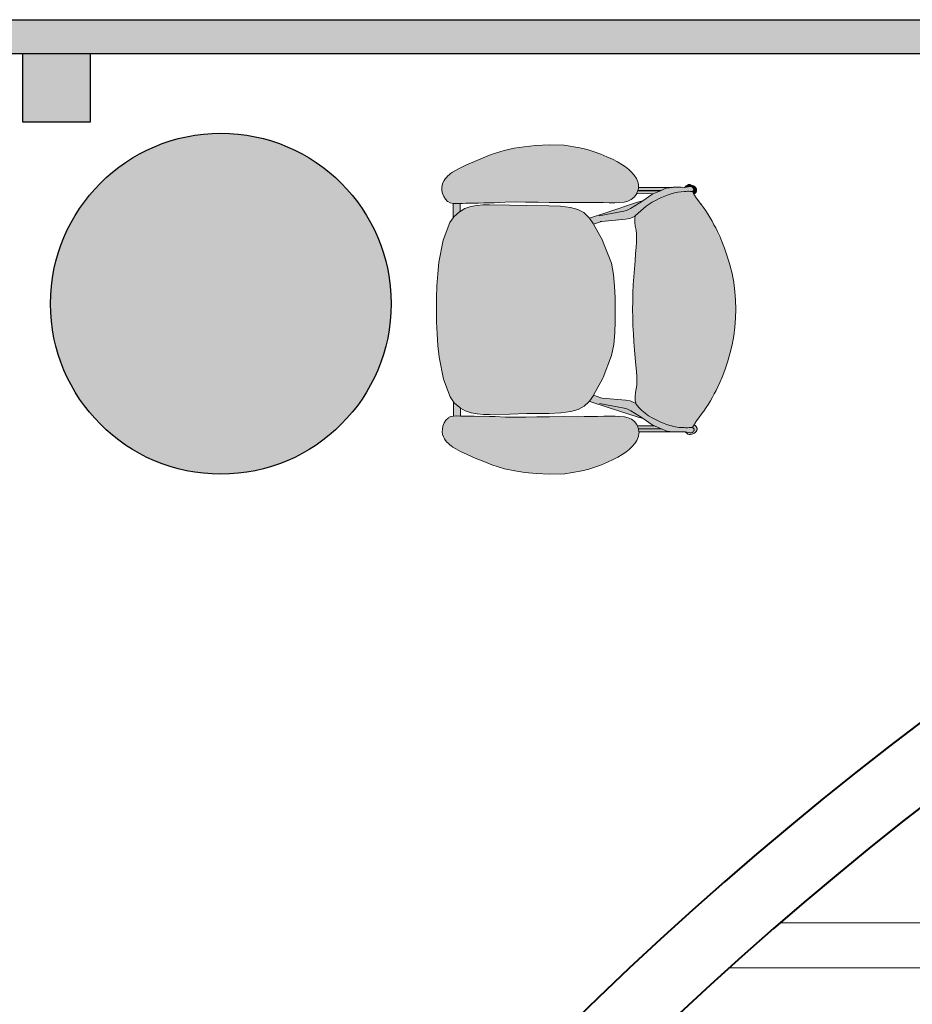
# Model space of a CAD drawing. Header units: millimetres. Extents: x 31882 to 271790, y -35693 to 24917.
# Tile 164 of 256: x 72082 to 74079, y 18881 to 21083. Entities that reach past the tile are written whole.
import ezdxf

# ---------------------------------------------------------------- set-up
doc = ezdxf.new("R2010")
doc.units = ezdxf.units.MM
doc.header["$MEASUREMENT"] = 0
doc.layers.add('0-MSC-MCP', color=3, linetype='Continuous')
doc.layers.add('06_Furniture', color=14, linetype='Continuous')
for name, color, linetype, lineweight in [('00 Structural', 2, 'Continuous', 25), ('08_Hatch', 140, 'Continuous', 9), ('CKD Dimensions', 3, 'Continuous', 0), ('Furniture', 14, 'Continuous', 9), ('WALL', 7, 'Continuous', 40)]:
    doc.layers.add(name, color=color, linetype=linetype, lineweight=lineweight)
doc.layers.add('03 Partition', color=7, linetype='Continuous', lineweight=25, true_color=0x2776bb)

# ---------------------------------------------------------------- blocks, each defined once
blk = doc.blocks.new('Chieftain Chair pl')
at = {"layer": 'Furniture'}
h = blk.add_hatch(color=255, dxfattribs=at)
h.dxf.hatch_style = 1
edge = h.paths.add_edge_path()
edge.add_spline(control_points=[(51.46, 17.24), (52.23, 18.01), (53.5, 19.75), (54.17, 21.95), (54.23, 23.28), (54.21, 23.58), (54.21, 23.76)], knot_values=[0, 0, 0, 0, 3.256951, 6.354725, 6.706975, 7.254861, 7.254861, 7.254861, 7.254861], degree=3, periodic=0)
edge.add_line((54.21, 23.76), (54.05, 23.85))
edge.add_line((54.05, 23.85), (53.88, 23.94))
edge.add_line((53.88, 23.94), (53.78, 24))
edge.add_line((53.78, 24), (53.46, 24.2))
edge.add_line((53.46, 24.2), (53.13, 24.44))
edge.add_line((53.13, 24.44), (52.76, 24.72))
edge.add_line((52.76, 24.72), (52.66, 24.8))
edge.add_line((52.66, 24.8), (52.38, 25.01))
edge.add_line((52.38, 25.01), (51.98, 25.3))
edge.add_line((51.98, 25.3), (51.58, 25.56))
edge.add_line((51.58, 25.56), (51.18, 25.79))
edge.add_line((51.18, 25.79), (50.79, 26.01))
edge.add_line((50.79, 26.01), (50.4, 26.21))
edge.add_line((50.4, 26.21), (50.02, 26.42))
edge.add_line((50.02, 26.42), (49.6, 26.64))
edge.add_line((49.6, 26.64), (49.1, 26.87))
edge.add_line((49.1, 26.87), (48.48, 27.13))
edge.add_line((48.48, 27.13), (47.7, 27.43))
edge.add_line((47.7, 27.43), (46.8, 27.73))
edge.add_line((46.8, 27.73), (45.82, 28.02))
edge.add_line((45.82, 28.02), (44.8, 28.28))
edge.add_line((44.8, 28.28), (43.78, 28.47))
edge.add_line((43.78, 28.47), (42.76, 28.6))
edge.add_line((42.76, 28.6), (41.74, 28.68))
edge.add_line((41.74, 28.68), (40.72, 28.71))
edge.add_line((40.72, 28.71), (39.7, 28.68))
edge.add_line((39.7, 28.68), (38.68, 28.6))
edge.add_line((38.68, 28.6), (37.67, 28.47))
edge.add_line((37.67, 28.47), (36.65, 28.28))
edge.add_line((36.65, 28.28), (35.63, 28.02))
edge.add_line((35.63, 28.02), (34.65, 27.73))
edge.add_line((34.65, 27.73), (33.75, 27.43))
edge.add_line((33.75, 27.43), (32.96, 27.13))
edge.add_line((32.96, 27.13), (32.34, 26.87))
edge.add_line((32.34, 26.87), (31.84, 26.64))
edge.add_line((31.84, 26.64), (31.42, 26.42))
edge.add_line((31.42, 26.42), (31.04, 26.21))
edge.add_line((31.04, 26.21), (30.65, 26.01))
edge.add_line((30.65, 26.01), (30.26, 25.79))
edge.add_line((30.26, 25.79), (29.87, 25.56))
edge.add_line((29.87, 25.56), (29.47, 25.3))
edge.add_line((29.47, 25.3), (29.07, 25.01))
edge.add_line((29.07, 25.01), (28.79, 24.8))
edge.add_line((28.79, 24.8), (28.68, 24.72))
edge.add_line((28.68, 24.72), (28.32, 24.44))
edge.add_line((28.32, 24.44), (27.98, 24.2))
edge.add_line((27.98, 24.2), (27.67, 24))
edge.add_line((27.67, 24), (27.51, 23.92))
edge.add_line((27.51, 23.92), (27.39, 23.85))
edge.add_line((27.39, 23.85), (27.2, 23.74))
edge.add_spline(control_points=[(27.2, 23.74), (27.19, 23.48), (27.17, 22.96), (27.19, 22.45), (27.22, 22.21)], knot_values=[0, 0, 0, 0, 0.799978, 1.535578, 1.535578, 1.535578, 1.535578], degree=3, periodic=0)
edge.add_spline(control_points=[(27.22, 22.21), (27.22, 22.21), (27.29, 21.62), (27.82, 19.8), (28.84, 18.04), (29.87, 17.28)], knot_values=[1.535578, 1.535578, 1.535578, 1.535578, 2.429825, 3.324073, 7.205889, 7.205889, 7.205889, 7.205889], degree=3, periodic=0)
edge.add_line((29.87, 17.28), (29.97, 17.25))
edge.add_line((29.97, 17.25), (29.97, 17.24))
edge.add_line((29.97, 17.24), (30.29, 17.15))
edge.add_line((30.29, 17.15), (30.74, 17.15))
edge.add_line((30.74, 17.15), (31.2, 17.21))
edge.add_line((31.2, 17.21), (31.64, 17.3))
edge.add_line((31.64, 17.3), (32.07, 17.35))
edge.add_line((32.07, 17.35), (32.53, 17.36))
edge.add_line((32.53, 17.36), (33.03, 17.35))
edge.add_line((33.03, 17.35), (33.62, 17.31))
edge.add_line((33.62, 17.31), (34.34, 17.25))
edge.add_line((34.34, 17.25), (34.36, 17.25))
edge.add_line((34.36, 17.25), (35.18, 17.18))
edge.add_line((35.18, 17.18), (36.06, 17.1))
edge.add_line((36.06, 17.1), (36.98, 17.03))
edge.add_line((36.98, 17.03), (37.91, 16.97))
edge.add_line((37.91, 16.97), (38.85, 16.93))
edge.add_line((38.85, 16.93), (39.8, 16.9))
edge.add_line((39.8, 16.9), (40.72, 16.89))
edge.add_line((40.72, 16.89), (41.65, 16.9))
edge.add_line((41.65, 16.9), (42.6, 16.93))
edge.add_line((42.6, 16.93), (43.53, 16.97))
edge.add_line((43.53, 16.97), (44.46, 17.03))
edge.add_line((44.46, 17.03), (45.38, 17.1))
edge.add_line((45.38, 17.1), (46.27, 17.18))
edge.add_line((46.27, 17.18), (47.09, 17.25))
edge.add_line((47.09, 17.25), (47.1, 17.25))
edge.add_line((47.1, 17.25), (47.82, 17.31))
edge.add_line((47.82, 17.31), (48.41, 17.35))
edge.add_line((48.41, 17.35), (48.92, 17.36))
edge.add_line((48.92, 17.36), (49.37, 17.35))
edge.add_line((49.37, 17.35), (49.8, 17.3))
edge.add_line((49.8, 17.3), (50.25, 17.21))
edge.add_line((50.25, 17.21), (50.7, 17.15))
edge.add_line((50.7, 17.15), (51.15, 17.15))
edge.add_line((51.15, 17.15), (51.39, 17.22))
edge.add_line((51.39, 17.22), (51.46, 17.24))
h.paths.add_polyline_path([(52.6, 7.33), (52.54, 8.64), (52.4, 9.79), (52.16, 10.65), (51.8, 11.32), (51.28, 11.87), (51.15, 11.96), (50.57, 12.38), (50.47, 12.44), (48.58, 13.48), (48.5, 13.51), (46, 14.47), (44.72, 14.72), (43.4, 14.84), (42.07, 14.89), (40.72, 14.89), (39.37, 14.89), (38.04, 14.84), (36.72, 14.72), (35.45, 14.47), (32.94, 13.51), (32.86, 13.48), (30.87, 12.38), (30.23, 11.92), (30.17, 11.87), (29.65, 11.32), (29.28, 10.65), (29.04, 9.79), (28.91, 8.64), (28.84, 7.33), (28.82, 4.75), (28.78, 2.81), (28.73, 0.54), (28.74, -0.21), (28.79, -0.92), (28.93, -1.61), (28.93, -1.62), (29.16, -2.29), (29.47, -2.83), (29.52, -2.92), (30.04, -3.5), (30.2, -3.62), (30.75, -4.01), (32.77, -4.78), (35.29, -5.26), (36.62, -5.41), (37.97, -5.5), (39.34, -5.56), (40.72, -5.57), (42.1, -5.56), (43.47, -5.5), (44.82, -5.41), (46.15, -5.26), (48.67, -4.78), (50.69, -4.01), (51.24, -3.62), (51.4, -3.5), (51.92, -2.92), (51.97, -2.83), (52.28, -2.29), (52.51, -1.62), (52.52, -1.61), (52.65, -0.92), (52.71, -0.21), (52.71, 0.54), (52.66, 2.81), (52.63, 4.75)])
h.paths.add_polyline_path([(28.5, 13.56), (28.51, 14.24), (28.51, 14.86), (28.49, 15.42), (28.44, 15.93), (28.33, 16.37), (28.16, 16.76), (27.89, 17.08), (27.55, 17.34), (27.41, 17.4), (27.16, 17.51), (27.08, 17.54), (27.04, 17.54), (26.71, 17.59), (26.64, 17.6), (26.54, 17.59), (26.53, 17.58), (26.21, 17.54), (26.12, 17.52), (25.73, 17.35), (25.37, 17.11), (25.04, 16.81), (24.71, 16.48), (24.41, 16.1), (24.13, 15.67), (23.84, 15.18), (23.54, 14.62), (23.24, 13.99), (22.95, 13.3), (22.67, 12.54), (22.42, 11.72), (22.21, 10.87), (21.93, 9.1), (21.88, 7.37), (21.96, 5.82), (22.09, 4.53), (22.26, 3.38), (22.51, 2.21), (22.98, 0.74), (23.34, -0.18), (23.75, -1.16), (24.16, -2.08), (24.52, -2.85), (24.79, -3.37), (24.99, -3.7), (25.14, -3.91), (25.28, -4.07), (25.42, -4.22), (25.59, -4.39), (25.76, -4.54), (25.96, -4.67), (26.19, -4.79), (26.45, -4.88), (26.74, -4.92), (27.06, -4.91), (27.42, -4.84), (27.77, -4.7), (28.09, -4.51), (28.33, -4.26), (28.34, -4.25), (28.49, -3.96), (28.56, -3.64), (28.56, -3.62), (28.57, -3.29), (28.56, -2.83), (28.55, -2.57), (28.54, -2.17), (28.54, -2.17), (28.53, -1.74), (28.53, -1.27), (28.52, -0.72), (28.52, -0.12), (28.5, 0.49), (28.49, 1.12), (28.43, 2.31), (28.4, 3.47), (28.41, 4.64), (28.44, 5.92), (28.44, 6.12), (28.46, 7.37), (28.47, 8.94), (28.46, 10.53), (28.47, 11.32), (28.47, 12.09), (28.49, 12.84)])
edge = h.paths.add_edge_path()
edge.add_spline(control_points=[(29.87, 17.28), (28.84, 18.04), (27.82, 19.8), (27.29, 21.62), (27.22, 22.21), (27.22, 22.21)], knot_values=[1.535578, 1.535578, 1.535578, 1.535578, 5.417395, 6.311642, 7.205889, 7.205889, 7.205889, 7.205889], degree=3, periodic=0)
edge.add_spline(control_points=[(27.22, 22.21), (27.19, 22.45), (27.17, 22.96), (27.19, 23.48), (27.2, 23.74)], knot_values=[0, 0, 0, 0, 0.7356, 1.535578, 1.535578, 1.535578, 1.535578], degree=3, periodic=0)
edge.add_line((27.2, 23.74), (27.2, 23.74))
edge.add_line((27.2, 23.74), (27.16, 23.8))
edge.add_line((27.16, 23.8), (27.14, 23.81))
edge.add_line((27.14, 23.81), (27.01, 23.9))
edge.add_line((27.01, 23.9), (26.99, 23.91))
edge.add_line((26.99, 23.91), (26.97, 23.92))
edge.add_line((26.97, 23.92), (26.94, 23.92))
edge.add_line((26.94, 23.92), (26.91, 23.92))
edge.add_line((26.91, 23.92), (26.89, 23.91))
edge.add_line((26.89, 23.91), (26.86, 23.9))
edge.add_line((26.86, 23.9), (26.84, 23.88))
edge.add_line((26.84, 23.88), (26.72, 23.8))
edge.add_line((26.72, 23.8), (26.64, 23.7))
edge.add_line((26.64, 23.7), (26.6, 23.57))
edge.add_line((26.6, 23.57), (26.6, 23.44))
edge.add_line((26.6, 23.44), (26.71, 22.87))
edge.add_line((26.71, 22.87), (26.7, 22.46))
edge.add_line((26.7, 22.46), (26.7, 22.32))
edge.add_line((26.7, 22.32), (26.69, 21.73))
edge.add_line((26.69, 21.73), (26.69, 21.57))
edge.add_line((26.69, 21.57), (26.71, 21.47))
edge.add_line((26.71, 21.47), (26.79, 20.81))
edge.add_line((26.79, 20.81), (26.83, 20.66))
edge.add_line((26.83, 20.66), (27.04, 20.19))
edge.add_line((27.04, 20.19), (27.07, 20.12))
edge.add_line((27.07, 20.12), (27.41, 19.36))
edge.add_line((27.41, 19.36), (27.52, 19.12))
edge.add_line((27.52, 19.12), (28.24, 18.07))
edge.add_line((28.24, 18.07), (28.4, 17.49))
edge.add_line((28.4, 17.49), (29.51, 14.06))
edge.add_line((29.51, 14.06), (30.17, 12.1))
edge.add_line((30.17, 12.1), (30.23, 11.92))
edge.add_line((30.23, 11.92), (30.87, 12.38))
edge.add_line((30.87, 12.38), (30.91, 12.4))
edge.add_line((30.91, 12.4), (30.63, 13.23))
edge.add_line((30.63, 13.23), (30.58, 13.38))
edge.add_line((30.58, 13.38), (30.58, 13.38))
edge.add_line((30.58, 13.38), (30.35, 16.11))
edge.add_line((30.35, 16.11), (30.25, 16.59))
edge.add_line((30.25, 16.59), (30.19, 16.78))
edge.add_line((30.19, 16.78), (29.97, 17.24))
edge.add_line((29.97, 17.24), (29.97, 17.25))
edge.add_line((29.97, 17.25), (29.87, 17.28))
h.paths.add_polyline_path([(27.41, 19.36), (27.07, 20.12), (27.07, 17.54), (27.16, 17.51), (27.41, 17.4)], flags=17)
h.paths.add_polyline_path([(27.04, 20.19), (26.83, 20.66), (26.79, 20.81), (26.71, 21.47), (26.71, 17.59), (27.04, 17.54)], flags=17)
h.paths.add_polyline_path([(27.4, 24.07), (27.36, 24.1), (27.33, 24.13), (27.3, 24.15), (27.27, 24.17), (27.24, 24.19), (27.21, 24.21), (27.18, 24.22), (27.15, 24.23), (27.13, 24.23), (27.1, 24.24), (27.08, 24.24), (27.05, 24.25), (27.03, 24.25), (27, 24.25), (26.98, 24.24), (26.95, 24.24), (26.93, 24.23), (26.9, 24.23), (26.88, 24.22), (26.85, 24.21), (26.82, 24.19), (26.79, 24.17), (26.76, 24.15), (26.73, 24.13), (26.69, 24.1), (26.66, 24.06), (26.62, 24.01), (26.57, 23.95), (26.53, 23.88), (26.44, 23.64), (26.39, 23.49), (26.39, 23.33), (26.44, 23.18), (26.54, 23.06), (26.66, 22.92), (26.7, 22.89), (26.6, 23.44), (26.6, 23.57), (26.64, 23.7), (26.72, 23.8), (26.84, 23.88), (26.88, 23.91), (26.91, 23.92), (26.94, 23.92), (26.97, 23.92), (26.99, 23.91), (27.01, 23.9), (27.14, 23.81), (27.16, 23.8), (27.2, 23.74), (27.39, 23.85), (27.51, 23.92), (27.47, 23.98), (27.43, 24.02)])
h.paths.add_polyline_path([(59.51, 9.1), (59.23, 10.87), (59.02, 11.72), (58.77, 12.54), (58.5, 13.3), (58.2, 13.99), (57.9, 14.62), (57.6, 15.18), (57.32, 15.67), (57.03, 16.1), (56.73, 16.48), (56.41, 16.81), (56.08, 17.11), (55.71, 17.35), (55.32, 17.52), (55.23, 17.54), (54.91, 17.58), (54.8, 17.6), (54.67, 17.58), (54.37, 17.54), (54.28, 17.51), (53.89, 17.34), (53.55, 17.08), (53.28, 16.76), (53.11, 16.37), (53.01, 15.93), (52.95, 15.42), (52.93, 14.86), (52.93, 14.24), (52.94, 13.56), (52.95, 12.84), (52.97, 12.09), (52.98, 11.32), (52.98, 10.53), (52.98, 8.94), (52.98, 7.37), (53, 6.12), (53, 5.92), (53.03, 4.64), (53.04, 3.47), (53.01, 2.31), (52.96, 1.12), (52.94, 0.49), (52.93, -0.12), (52.92, -0.72), (52.91, -1.27), (52.91, -1.74), (52.9, -2.17), (52.9, -2.17), (52.89, -2.57), (52.88, -2.83), (52.87, -3.29), (52.88, -3.64), (52.95, -3.96), (53.1, -4.25), (53.11, -4.26), (53.36, -4.51), (53.67, -4.7), (54.03, -4.84), (54.38, -4.91), (54.7, -4.92), (54.99, -4.88), (55.25, -4.79), (55.49, -4.67), (55.68, -4.54), (55.86, -4.39), (56.02, -4.22), (56.16, -4.07), (56.3, -3.91), (56.46, -3.7), (56.65, -3.37), (56.92, -2.85), (57.28, -2.08), (57.69, -1.16), (58.1, -0.18), (58.46, 0.74), (58.93, 2.21), (59.18, 3.38), (59.35, 4.53), (59.48, 5.82), (59.56, 7.37)])
h.paths.add_polyline_path([(52.87, -3.29), (52.88, -2.83), (51.97, -2.83), (51.92, -2.92), (51.4, -3.5), (51.24, -3.62), (52.88, -3.62)])
h.paths.add_polyline_path([(29.52, -2.92), (29.47, -2.83), (28.56, -2.83), (28.57, -3.29), (28.56, -3.62), (30.2, -3.62), (30.04, -3.5)])
edge = h.paths.add_edge_path()
edge.add_line((53.85, 19.12), (53.96, 19.36))
edge.add_line((53.96, 19.36), (54.3, 20.12))
edge.add_line((54.3, 20.12), (54.33, 20.19))
edge.add_line((54.33, 20.19), (54.54, 20.66))
edge.add_line((54.54, 20.66), (54.58, 20.81))
edge.add_line((54.58, 20.81), (54.67, 21.47))
edge.add_line((54.67, 21.47), (54.68, 21.57))
edge.add_line((54.68, 21.57), (54.68, 21.73))
edge.add_line((54.68, 21.73), (54.68, 22.32))
edge.add_line((54.68, 22.32), (54.68, 22.46))
edge.add_line((54.68, 22.46), (54.67, 22.88))
edge.add_line((54.67, 22.88), (54.67, 22.89))
edge.add_line((54.67, 22.89), (54.73, 23.31))
edge.add_line((54.73, 23.31), (54.77, 23.44))
edge.add_line((54.77, 23.44), (54.77, 23.57))
edge.add_line((54.77, 23.57), (54.73, 23.7))
edge.add_line((54.73, 23.7), (54.65, 23.8))
edge.add_line((54.65, 23.8), (54.56, 23.87))
edge.add_line((54.56, 23.87), (54.54, 23.88))
edge.add_line((54.54, 23.88), (54.53, 23.89))
edge.add_line((54.53, 23.89), (54.52, 23.89))
edge.add_line((54.52, 23.89), (54.51, 23.9))
edge.add_line((54.51, 23.9), (54.5, 23.9))
edge.add_line((54.5, 23.9), (54.5, 23.91))
edge.add_line((54.5, 23.91), (54.49, 23.91))
edge.add_line((54.49, 23.91), (54.49, 23.91))
edge.add_line((54.49, 23.91), (54.48, 23.91))
edge.add_line((54.48, 23.91), (54.48, 23.91))
edge.add_line((54.48, 23.91), (54.48, 23.92))
edge.add_line((54.48, 23.92), (54.47, 23.92))
edge.add_line((54.47, 23.92), (54.47, 23.92))
edge.add_line((54.47, 23.92), (54.47, 23.92))
edge.add_line((54.47, 23.92), (54.46, 23.92))
edge.add_line((54.46, 23.92), (54.46, 23.92))
edge.add_line((54.46, 23.92), (54.46, 23.92))
edge.add_line((54.46, 23.92), (54.45, 23.92))
edge.add_line((54.45, 23.92), (54.45, 23.92))
edge.add_line((54.45, 23.92), (54.45, 23.92))
edge.add_line((54.45, 23.92), (54.44, 23.92))
edge.add_line((54.44, 23.92), (54.44, 23.92))
edge.add_line((54.44, 23.92), (54.44, 23.92))
edge.add_line((54.44, 23.92), (54.43, 23.92))
edge.add_line((54.43, 23.92), (54.43, 23.92))
edge.add_line((54.43, 23.92), (54.43, 23.92))
edge.add_line((54.43, 23.92), (54.42, 23.92))
edge.add_line((54.42, 23.92), (54.42, 23.92))
edge.add_line((54.42, 23.92), (54.42, 23.92))
edge.add_line((54.42, 23.92), (54.41, 23.92))
edge.add_line((54.41, 23.92), (54.41, 23.92))
edge.add_line((54.41, 23.92), (54.41, 23.92))
edge.add_line((54.41, 23.92), (54.4, 23.92))
edge.add_line((54.4, 23.92), (54.4, 23.92))
edge.add_line((54.4, 23.92), (54.4, 23.92))
edge.add_line((54.4, 23.92), (54.39, 23.92))
edge.add_line((54.39, 23.92), (54.39, 23.92))
edge.add_line((54.39, 23.92), (54.39, 23.91))
edge.add_line((54.39, 23.91), (54.38, 23.91))
edge.add_line((54.38, 23.91), (54.38, 23.91))
edge.add_line((54.38, 23.91), (54.38, 23.91))
edge.add_line((54.38, 23.91), (54.37, 23.91))
edge.add_line((54.37, 23.91), (54.37, 23.9))
edge.add_line((54.37, 23.9), (54.36, 23.9))
edge.add_line((54.36, 23.9), (54.35, 23.9))
edge.add_line((54.35, 23.9), (54.34, 23.89))
edge.add_line((54.34, 23.89), (54.33, 23.88))
edge.add_line((54.33, 23.88), (54.32, 23.87))
edge.add_line((54.32, 23.87), (54.23, 23.81))
edge.add_line((54.23, 23.81), (54.22, 23.8))
edge.add_line((54.22, 23.8), (54.19, 23.77))
edge.add_line((54.19, 23.77), (54.21, 23.76))
edge.add_spline(control_points=[(54.21, 23.76), (54.21, 23.58), (54.23, 23.28), (54.17, 21.95), (53.5, 19.75), (52.23, 18.01), (51.46, 17.24)], knot_values=[0, 0, 0, 0, 0.547886, 0.900137, 3.99791, 7.254861, 7.254861, 7.254861, 7.254861], degree=3, periodic=0)
edge.add_spline(control_points=[(51.46, 17.24), (51.42, 17.21), (51.39, 17.17), (51.36, 17.14)], knot_values=[7.254861, 7.254861, 7.254861, 7.254861, 7.397388, 7.397388, 7.397388, 7.397388], degree=3, periodic=0)
edge.add_line((51.36, 17.14), (51.19, 16.78))
edge.add_line((51.19, 16.78), (51.13, 16.59))
edge.add_line((51.13, 16.59), (51.03, 16.11))
edge.add_line((51.03, 16.11), (50.79, 13.38))
edge.add_line((50.79, 13.38), (50.79, 13.38))
edge.add_line((50.79, 13.38), (50.74, 13.23))
edge.add_line((50.74, 13.23), (50.47, 12.44))
edge.add_line((50.47, 12.44), (50.57, 12.38))
edge.add_line((50.57, 12.38), (51.15, 11.96))
edge.add_line((51.15, 11.96), (51.2, 12.1))
edge.add_line((51.2, 12.1), (51.86, 14.06))
edge.add_line((51.86, 14.06), (52.97, 17.49))
edge.add_line((52.97, 17.49), (53.13, 18.07))
edge.add_line((53.13, 18.07), (53.85, 19.12))
h.paths.add_polyline_path([(54.3, 20.12), (53.96, 19.36), (53.96, 17.37), (54.3, 17.51)], flags=17)
h.paths.add_polyline_path([(54.67, 21.47), (54.58, 20.81), (54.54, 20.66), (54.33, 20.19), (54.33, 17.52), (54.37, 17.54), (54.67, 17.58)], flags=17)
h = blk.add_hatch(color=255, dxfattribs=at)
h.dxf.hatch_style = 1
h.paths.add_polyline_path([(54.53, 23.88), (54.56, 23.87), (54.65, 23.8), (54.73, 23.7), (54.77, 23.57), (54.77, 23.44), (54.73, 23.31), (54.67, 22.89), (54.72, 22.92), (54.83, 23.06), (54.93, 23.18), (54.99, 23.33), (54.99, 23.49), (54.93, 23.64), (54.85, 23.88), (54.72, 24.08), (54.66, 24.13), (54.6, 24.16), (54.55, 24.19), (54.5, 24.21), (54.46, 24.23), (54.42, 24.23), (54.38, 24.24), (54.34, 24.24), (54.31, 24.24), (54.27, 24.23), (54.23, 24.23), (54.19, 24.21), (54.14, 24.19), (54.09, 24.16), (54.03, 24.13), (53.97, 24.08), (53.88, 23.94), (54.05, 23.85), (54.19, 23.77), (54.22, 23.8), (54.23, 23.81), (54.32, 23.87), (54.34, 23.89), (54.37, 23.91), (54.4, 23.92), (54.42, 23.92), (54.45, 23.92), (54.47, 23.92), (54.49, 23.91), (54.51, 23.9)])
for p, q in [((35.63, 28.02), (36.65, 28.28)), ((36.65, 28.28), (37.67, 28.47)), ((37.67, 28.47), (38.68, 28.6)), ((38.68, 28.6), (39.7, 28.68)), ((39.7, 28.68), (40.72, 28.71)), ((40.72, 28.71), (41.74, 28.68)), ((41.74, 28.68), (42.76, 28.6)), ((42.76, 28.6), (43.78, 28.47)), ((43.78, 28.47), (44.8, 28.28)), ((44.8, 28.28), (45.82, 28.02)), ((32.34, 26.87), (32.96, 27.13)), ((32.96, 27.13), (33.75, 27.43)), ((33.75, 27.43), (34.65, 27.73)), ((34.65, 27.73), (35.63, 28.02)), ((45.82, 28.02), (46.8, 27.73)), ((46.8, 27.73), (47.7, 27.43)), ((47.7, 27.43), (48.48, 27.13)), ((48.48, 27.13), (49.1, 26.87)), ((30.26, 25.79), (30.65, 26.01)), ((30.65, 26.01), (31.04, 26.21)), ((31.04, 26.21), (31.42, 26.42)), ((31.42, 26.42), (31.84, 26.64)), ((31.84, 26.64), (32.34, 26.87)), ((49.1, 26.87), (49.6, 26.64)), ((49.6, 26.64), (50.02, 26.42)), ((50.02, 26.42), (50.4, 26.21)), ((50.4, 26.21), (50.79, 26.01)), ((50.79, 26.01), (51.18, 25.79)), ((28.67, 24.71), (28.79, 24.8)), ((28.68, 24.72), (28.79, 24.8)), ((28.79, 24.8), (29.07, 25.01)), ((29.07, 25.01), (29.47, 25.3)), ((29.47, 25.3), (29.87, 25.56)), ((29.87, 25.56), (30.26, 25.79)), ((51.18, 25.79), (51.58, 25.56)), ((51.58, 25.56), (51.98, 25.3)), ((51.98, 25.3), (52.38, 25.01)), ((52.38, 25.01), (52.66, 24.8)), ((52.66, 24.8), (52.76, 24.72)), ((52.66, 24.8), (52.77, 24.71)), ((26.53, 23.88), (26.44, 23.64)), ((26.64, 23.7), (26.6, 23.57)), ((26.72, 23.8), (26.64, 23.7)), ((26.84, 23.88), (26.72, 23.8)), ((26.84, 23.88), (26.86, 23.9)), ((26.89, 23.91), (26.86, 23.9)), ((26.89, 23.91), (26.91, 23.92)), ((26.91, 23.92), (26.94, 23.92)), ((26.94, 23.92), (26.97, 23.92)), ((26.97, 23.92), (26.99, 23.91)), ((26.99, 23.91), (27.01, 23.9)), ((27.14, 23.81), (27.01, 23.9)), ((27.16, 23.8), (27.14, 23.81)), ((27.16, 23.8), (27.2, 23.74)), ((27.2, 23.74), (27.39, 23.85)), ((27.2, 23.74), (27.2, 23.74)), ((27.39, 23.85), (27.51, 23.92)), ((27.51, 23.92), (27.67, 24)), ((27.67, 24), (27.98, 24.2)), ((27.98, 24.2), (28.32, 24.44)), ((28.32, 24.44), (28.68, 24.72)), ((52.76, 24.72), (53.13, 24.44)), ((53.13, 24.44), (53.46, 24.2)), ((53.46, 24.2), (53.78, 24)), ((53.78, 24), (53.88, 23.94)), ((53.97, 24.08), (53.88, 23.94)), ((53.88, 23.94), (54.05, 23.85)), ((54.05, 23.85), (54.19, 23.77)), ((54.19, 23.77), (54.22, 23.8)), ((54.19, 23.77), (54.21, 23.76)), ((54.23, 23.81), (54.22, 23.8)), ((54.32, 23.87), (54.23, 23.81)), ((54.65, 23.8), (54.56, 23.87)), ((54.73, 23.7), (54.65, 23.8)), ((54.85, 23.88), (54.72, 24.08)), ((54.77, 23.57), (54.73, 23.7)), ((54.93, 23.64), (54.85, 23.88)), ((26.39, 23.49), (26.44, 23.64)), ((26.39, 23.33), (26.39, 23.49)), ((26.44, 23.18), (26.39, 23.33)), ((26.54, 23.06), (26.44, 23.18)), ((26.66, 22.92), (26.54, 23.06)), ((26.6, 23.57), (26.6, 23.44)), ((26.6, 23.44), (26.7, 22.89)), ((26.66, 22.92), (26.7, 22.89)), ((26.71, 22.86), (26.7, 22.89)), ((26.7, 22.46), (26.71, 22.86)), ((54.73, 23.31), (54.67, 22.89)), ((54.67, 22.89), (54.72, 22.92)), ((54.67, 22.86), (54.67, 22.89)), ((54.67, 22.86), (54.68, 22.46)), ((54.83, 23.06), (54.72, 22.92)), ((54.73, 23.31), (54.77, 23.44)), ((54.77, 23.44), (54.77, 23.57)), ((54.93, 23.18), (54.83, 23.06)), ((54.93, 23.64), (54.99, 23.49)), ((54.99, 23.33), (54.93, 23.18)), ((54.99, 23.49), (54.99, 23.33)), ((26.69, 21.73), (26.7, 22.32)), ((26.69, 21.57), (26.69, 21.73)), ((26.71, 21.47), (26.69, 21.57)), ((26.7, 22.32), (26.7, 22.46)), ((26.79, 20.81), (26.71, 21.47)), ((26.71, 17.59), (26.71, 21.47)), ((27.22, 22.21), (27.22, 22.21)), ((54.67, 21.47), (54.58, 20.81)), ((54.68, 21.57), (54.67, 21.47)), ((54.67, 21.47), (54.67, 17.58)), ((54.68, 22.46), (54.68, 22.32)), ((54.68, 21.73), (54.68, 22.32)), ((54.68, 21.73), (54.68, 21.57)), ((26.83, 20.66), (26.79, 20.81)), ((27.04, 20.19), (26.83, 20.66)), ((54.54, 20.66), (54.33, 20.19)), ((54.58, 20.81), (54.54, 20.66)), ((27.04, 17.54), (27.04, 20.19)), ((27.07, 20.12), (27.04, 20.19)), ((27.07, 20.12), (27.07, 17.54)), ((27.41, 19.36), (27.07, 20.12)), ((27.52, 19.12), (27.41, 19.36)), ((27.41, 19.36), (27.41, 17.4)), ((53.96, 19.36), (53.85, 19.12)), ((54.3, 20.12), (53.96, 19.36)), ((53.96, 19.36), (53.96, 17.37)), ((54.33, 20.19), (54.3, 20.12)), ((54.3, 17.51), (54.3, 20.12)), ((54.33, 20.19), (54.33, 17.52)), ((28.24, 18.07), (27.52, 19.12)), ((28.24, 18.07), (28.4, 17.49)), ((28.52, 17.66), (28.24, 18.07)), ((53.13, 18.07), (52.86, 17.66)), ((52.97, 17.49), (53.13, 18.07)), ((53.85, 19.12), (53.13, 18.07)), ((25.04, 16.81), (25.37, 17.11)), ((25.37, 17.11), (25.73, 17.35)), ((26.12, 17.52), (25.73, 17.35)), ((26.21, 17.54), (26.12, 17.52)), ((26.21, 17.54), (26.53, 17.58)), ((26.54, 17.59), (26.53, 17.58)), ((26.64, 17.6), (26.54, 17.59)), ((26.64, 17.6), (26.71, 17.59)), ((26.71, 17.59), (27.04, 17.54)), ((27.04, 17.54), (27.07, 17.54)), ((27.07, 17.54), (27.16, 17.51)), ((27.07, 17.54), (27.07, 17.54)), ((27.16, 17.51), (27.41, 17.4)), ((27.41, 17.4), (27.55, 17.34)), ((27.55, 17.34), (27.89, 17.08)), ((27.89, 17.08), (28.16, 16.76)), ((28.4, 17.49), (29.51, 14.06)), ((29.12, 16.66), (28.52, 17.66)), ((29.87, 17.28), (29.97, 17.25)), ((29.97, 17.24), (29.97, 17.25)), ((29.97, 17.24), (30.19, 16.78)), ((29.97, 17.24), (30.29, 17.15)), ((30.29, 17.15), (30.74, 17.15)), ((30.74, 17.15), (31.2, 17.21)), ((31.2, 17.21), (31.64, 17.3)), ((31.64, 17.3), (32.07, 17.35)), ((32.07, 17.35), (32.53, 17.36)), ((32.53, 17.36), (33.03, 17.35)), ((33.62, 17.31), (33.03, 17.35)), ((33.62, 17.31), (34.34, 17.25)), ((34.34, 17.25), (34.36, 17.25)), ((34.36, 17.25), (35.18, 17.18)), ((35.18, 17.18), (36.06, 17.1)), ((36.06, 17.1), (36.98, 17.03)), ((36.98, 17.03), (37.91, 16.97)), ((37.91, 16.97), (38.85, 16.93)), ((39.8, 16.9), (38.85, 16.93)), ((39.8, 16.9), (40.72, 16.89)), ((40.72, 16.89), (41.65, 16.9)), ((41.65, 16.9), (42.6, 16.93)), ((42.6, 16.93), (43.53, 16.97)), ((43.53, 16.97), (44.46, 17.03)), ((44.46, 17.03), (45.38, 17.1)), ((45.38, 17.1), (46.27, 17.18)), ((46.27, 17.18), (47.09, 17.25)), ((47.09, 17.25), (47.1, 17.25)), ((47.1, 17.25), (47.82, 17.31)), ((47.82, 17.31), (48.41, 17.35)), ((48.41, 17.35), (48.92, 17.36)), ((48.92, 17.36), (49.37, 17.35)), ((49.37, 17.35), (49.8, 17.3)), ((49.8, 17.3), (50.25, 17.21)), ((50.25, 17.21), (50.7, 17.15)), ((50.7, 17.15), (51.15, 17.15)), ((51.15, 17.15), (51.39, 17.22)), ((51.19, 16.78), (51.39, 17.22)), ((51.39, 17.22), (51.46, 17.24)), ((51.86, 14.06), (52.97, 17.49)), ((52.86, 17.66), (52.26, 16.66)), ((53.28, 16.76), (53.55, 17.08)), ((53.55, 17.08), (53.89, 17.34)), ((53.89, 17.34), (53.96, 17.37)), ((53.96, 17.37), (54.28, 17.51)), ((54.28, 17.51), (54.3, 17.51)), ((54.3, 17.51), (54.33, 17.52)), ((54.33, 17.52), (54.37, 17.54)), ((54.37, 17.54), (54.67, 17.58)), ((54.67, 17.58), (54.8, 17.6)), ((54.9, 17.59), (54.8, 17.6)), ((54.9, 17.59), (54.91, 17.58)), ((54.91, 17.58), (55.23, 17.54)), ((55.32, 17.52), (55.23, 17.54)), ((55.71, 17.35), (55.32, 17.52)), ((55.71, 17.35), (56.08, 17.11)), ((56.41, 16.81), (56.08, 17.11)), ((24.13, 15.67), (24.41, 16.1)), ((24.41, 16.1), (24.71, 16.48)), ((24.71, 16.48), (25.04, 16.81)), ((28.16, 16.76), (28.33, 16.37)), ((28.33, 16.37), (28.44, 15.93)), ((28.49, 15.42), (28.44, 15.93)), ((29.12, 16.66), (29.34, 16.22)), ((29.34, 16.22), (29.42, 15.92)), ((29.34, 16.22), (29.34, 16.2)), ((29.42, 15.92), (29.95, 13.07)), ((30.25, 16.59), (30.19, 16.78)), ((30.25, 16.59), (30.35, 16.11)), ((30.35, 16.11), (30.58, 13.38)), ((50.79, 13.38), (51.03, 16.11)), ((51.03, 16.11), (51.13, 16.59)), ((51.19, 16.78), (51.13, 16.59)), ((51.43, 13.07), (51.95, 15.92)), ((51.95, 15.92), (52.04, 16.22)), ((52.03, 16.2), (52.04, 16.22)), ((52.04, 16.22), (52.26, 16.66)), ((52.95, 15.42), (53.01, 15.93)), ((53.01, 15.93), (53.11, 16.37)), ((53.11, 16.37), (53.28, 16.76)), ((56.41, 16.81), (56.73, 16.48)), ((56.73, 16.48), (57.03, 16.1)), ((57.03, 16.1), (57.32, 15.67)), ((23.54, 14.62), (23.84, 15.18)), ((23.84, 15.18), (24.13, 15.67)), ((28.49, 15.42), (28.51, 14.86)), ((28.51, 14.86), (28.51, 14.24)), ((35.45, 14.47), (36.72, 14.72)), ((36.72, 14.72), (38.04, 14.84)), ((38.04, 14.84), (39.37, 14.89)), ((39.37, 14.89), (40.72, 14.89)), ((40.72, 14.89), (42.07, 14.89)), ((42.07, 14.89), (43.4, 14.84)), ((43.4, 14.84), (44.72, 14.72)), ((44.72, 14.72), (46, 14.47)), ((52.93, 14.86), (52.95, 15.42)), ((52.93, 14.24), (52.93, 14.86)), ((57.32, 15.67), (57.6, 15.18)), ((57.6, 15.18), (57.9, 14.62)), ((22.95, 13.3), (23.24, 13.99)), ((23.24, 13.99), (23.54, 14.62)), ((28.5, 13.56), (28.49, 12.84)), ((28.51, 14.24), (28.5, 13.56)), ((29.51, 14.06), (30.17, 12.1)), ((32.94, 13.51), (35.45, 14.47)), ((48.5, 13.51), (46, 14.47)), ((51.86, 14.06), (51.2, 12.1)), ((52.94, 13.56), (52.93, 14.24)), ((52.95, 12.84), (52.94, 13.56)), ((57.9, 14.62), (58.2, 13.99)), ((58.2, 13.99), (58.5, 13.3)), ((22.42, 11.72), (22.67, 12.54)), ((22.67, 12.54), (22.95, 13.3)), ((28.49, 12.84), (28.47, 12.09)), ((30.63, 13.23), (30.58, 13.38)), ((30.58, 13.38), (30.63, 13.23)), ((30.58, 13.38), (30.58, 13.38)), ((30.58, 13.38), (30.6, 13.2)), ((30.6, 13.19), (30.6, 13.2)), ((30.63, 13.23), (30.91, 12.4)), ((30.91, 12.4), (30.87, 12.38)), ((32.86, 13.48), (30.91, 12.4)), ((32.94, 13.51), (32.86, 13.48)), ((48.58, 13.48), (48.5, 13.51)), ((50.47, 12.44), (48.58, 13.48)), ((50.47, 12.44), (50.74, 13.23)), ((50.57, 12.38), (50.47, 12.44)), ((50.79, 13.38), (50.74, 13.23)), ((50.74, 13.23), (50.79, 13.38)), ((50.78, 13.2), (50.79, 13.38)), ((50.78, 13.19), (50.78, 13.2)), ((50.79, 13.38), (50.79, 13.38)), ((52.97, 12.09), (52.95, 12.84)), ((58.5, 13.3), (58.77, 12.54)), ((58.77, 12.54), (59.02, 11.72)), ((22.21, 10.87), (22.42, 11.72)), ((28.47, 11.32), (28.46, 10.53)), ((28.47, 12.09), (28.47, 11.32)), ((29.65, 11.32), (29.28, 10.65)), ((30.17, 11.87), (29.65, 11.32)), ((30.23, 11.92), (30.17, 12.1)), ((30.23, 11.92), (30.17, 11.87)), ((30.87, 12.38), (30.23, 11.92)), ((51.15, 11.96), (50.57, 12.38)), ((51.15, 11.96), (51.2, 12.1)), ((51.28, 11.87), (51.15, 11.96)), ((51.8, 11.32), (51.28, 11.87)), ((52.16, 10.65), (51.8, 11.32)), ((52.98, 11.32), (52.97, 12.09)), ((52.98, 10.53), (52.98, 11.32)), ((59.02, 11.72), (59.23, 10.87)), ((21.93, 9.1), (22.21, 10.87)), ((28.46, 10.53), (28.47, 8.94)), ((29.28, 10.65), (29.04, 9.79)), ((52.4, 9.79), (52.16, 10.65)), ((52.98, 8.94), (52.98, 10.53)), ((59.23, 10.87), (59.51, 9.1)), ((21.88, 7.37), (21.93, 9.1)), ((29.04, 9.79), (28.91, 8.64)), ((52.54, 8.64), (52.4, 9.79)), ((59.51, 9.1), (59.56, 7.37)), ((28.47, 8.94), (28.46, 7.37)), ((28.91, 8.64), (28.84, 7.33)), ((52.6, 7.33), (52.54, 8.64)), ((52.98, 7.37), (52.98, 8.94)), ((21.96, 5.82), (21.88, 7.37)), ((28.46, 7.37), (28.44, 6.12)), ((28.84, 7.33), (28.82, 4.75)), ((52.6, 7.33), (52.63, 4.75)), ((53, 6.12), (52.98, 7.37)), ((59.56, 7.37), (59.48, 5.82)), ((22.09, 4.53), (21.96, 5.82)), ((28.44, 5.92), (28.41, 4.64)), ((28.44, 6.12), (28.44, 5.92)), ((28.44, 6.12), (28.44, 5.92)), ((53, 5.92), (53, 6.12)), ((53, 5.92), (53, 6.12)), ((53.03, 4.64), (53, 5.92)), ((59.48, 5.82), (59.35, 4.53)), ((22.26, 3.38), (22.09, 4.53)), ((28.41, 4.64), (28.4, 3.47)), ((28.78, 2.81), (28.82, 4.75)), ((52.63, 4.75), (52.66, 2.81)), ((53.04, 3.47), (53.03, 4.64)), ((59.35, 4.53), (59.18, 3.38)), ((22.51, 2.21), (22.26, 3.38)), ((28.43, 2.31), (28.4, 3.47)), ((53.01, 2.31), (53.04, 3.47)), ((59.18, 3.38), (58.93, 2.21)), ((28.49, 1.12), (28.43, 2.31)), ((28.73, 0.54), (28.78, 2.81)), ((52.66, 2.81), (52.71, 0.54)), ((53.01, 2.31), (52.96, 1.12)), ((22.98, 0.74), (22.51, 2.21)), ((58.93, 2.21), (58.46, 0.74)), ((23.34, -0.18), (22.98, 0.74)), ((28.5, 0.49), (28.49, 1.12)), ((28.52, -0.12), (28.5, 0.49)), ((28.73, 0.54), (28.74, -0.19)), ((52.71, -0.19), (52.71, 0.54)), ((52.94, 0.49), (52.93, -0.12)), ((52.96, 1.12), (52.94, 0.49)), ((58.46, 0.74), (58.1, -0.18)), ((23.75, -1.16), (23.34, -0.18)), ((28.52, -0.72), (28.52, -0.12)), ((28.53, -1.27), (28.52, -0.72)), ((28.74, -0.19), (28.73, -0.2)), ((28.73, -0.2), (28.79, -0.92)), ((28.93, -1.61), (28.79, -0.92)), ((52.52, -1.61), (52.65, -0.92)), ((52.65, -0.92), (52.71, -0.2)), ((52.71, -0.2), (52.71, -0.19)), ((52.92, -0.72), (52.91, -1.27)), ((52.93, -0.12), (52.92, -0.72)), ((58.1, -0.18), (57.69, -1.16)), ((24.16, -2.08), (23.75, -1.16)), ((24.52, -2.85), (24.16, -2.08)), ((28.53, -1.74), (28.53, -1.27)), ((28.54, -2.17), (28.53, -1.74)), ((28.54, -2.17), (28.54, -2.17)), ((28.55, -2.57), (28.54, -2.17)), ((28.93, -1.61), (28.93, -1.62)), ((29.16, -2.29), (28.93, -1.62)), ((52.28, -2.29), (52.51, -1.62)), ((52.51, -1.62), (52.52, -1.61)), ((52.9, -2.17), (52.89, -2.57)), ((52.91, -1.74), (52.9, -2.17)), ((52.9, -2.17), (52.9, -2.17)), ((52.91, -1.27), (52.91, -1.74)), ((57.28, -2.08), (56.92, -2.85)), ((57.69, -1.16), (57.28, -2.08)), ((24.79, -3.37), (24.52, -2.85)), ((24.99, -3.7), (24.79, -3.37)), ((28.56, -2.83), (28.55, -2.57)), ((28.56, -2.83), (29.47, -2.83)), ((28.57, -3.29), (28.56, -2.83)), ((28.57, -3.29), (28.56, -3.62)), ((29.47, -2.83), (29.16, -2.29)), ((29.52, -2.92), (29.47, -2.83)), ((30.04, -3.5), (29.52, -2.92)), ((51.92, -2.92), (51.4, -3.5)), ((51.97, -2.83), (51.92, -2.92)), ((52.28, -2.29), (51.97, -2.83)), ((51.97, -2.83), (52.88, -2.83)), ((52.87, -3.29), (52.88, -2.83)), ((52.88, -3.62), (52.87, -3.29)), ((52.89, -2.57), (52.88, -2.83)), ((52.88, -2.83), (52.9, -2.83)), ((56.65, -3.37), (56.46, -3.7)), ((56.92, -2.85), (56.65, -3.37)), ((25.14, -3.91), (24.99, -3.7)), ((25.28, -4.07), (25.14, -3.91)), ((25.42, -4.22), (25.28, -4.07)), ((25.42, -4.22), (25.59, -4.39)), ((25.59, -4.39), (25.76, -4.54)), ((28.33, -4.26), (28.09, -4.51)), ((28.34, -4.25), (28.33, -4.26)), ((28.49, -3.96), (28.34, -4.25)), ((28.56, -3.64), (28.49, -3.96)), ((28.56, -3.62), (28.56, -3.64)), ((28.56, -3.62), (30.2, -3.62)), ((30.2, -3.62), (30.04, -3.5)), ((30.75, -4.01), (30.2, -3.62)), ((32.77, -4.78), (30.75, -4.01)), ((50.69, -4.01), (48.67, -4.78)), ((51.24, -3.62), (50.69, -4.01)), ((51.4, -3.5), (51.24, -3.62)), ((52.88, -3.62), (51.24, -3.62)), ((52.88, -3.64), (52.88, -3.62)), ((52.95, -3.96), (52.88, -3.64)), ((52.89, -3.62), (52.9, -3.62)), ((53.1, -4.25), (52.95, -3.96)), ((53.11, -4.26), (53.1, -4.25)), ((53.36, -4.51), (53.11, -4.26)), ((55.68, -4.54), (55.86, -4.39)), ((56.02, -4.22), (55.86, -4.39)), ((56.16, -4.07), (56.02, -4.22)), ((56.3, -3.91), (56.16, -4.07)), ((56.46, -3.7), (56.3, -3.91)), ((25.76, -4.54), (25.96, -4.67)), ((25.96, -4.67), (26.19, -4.79)), ((26.45, -4.88), (26.19, -4.79)), ((26.74, -4.92), (26.45, -4.88)), ((27.06, -4.91), (26.74, -4.92)), ((27.42, -4.84), (27.06, -4.91)), ((27.77, -4.7), (27.42, -4.84)), ((28.09, -4.51), (27.77, -4.7)), ((35.29, -5.26), (32.77, -4.78)), ((36.62, -5.41), (35.29, -5.26)), ((37.97, -5.5), (36.62, -5.41)), ((39.34, -5.56), (37.97, -5.5)), ((40.72, -5.57), (39.34, -5.56)), ((42.1, -5.56), (40.72, -5.57)), ((43.47, -5.5), (42.1, -5.56)), ((44.82, -5.41), (43.47, -5.5)), ((46.15, -5.26), (44.82, -5.41)), ((48.67, -4.78), (46.15, -5.26)), ((53.67, -4.7), (53.36, -4.51)), ((54.03, -4.84), (53.67, -4.7)), ((54.38, -4.91), (54.03, -4.84)), ((54.7, -4.92), (54.38, -4.91)), ((54.99, -4.88), (54.7, -4.92)), ((55.25, -4.79), (54.99, -4.88)), ((55.49, -4.67), (55.25, -4.79)), ((55.49, -4.67), (55.68, -4.54))]:
    blk.add_line(p, q, dxfattribs=at)
for points in [[(27.51, 23.92), (27.47, 23.98), (27.43, 24.02), (27.4, 24.07), (27.36, 24.1), (27.33, 24.13), (27.3, 24.15), (27.27, 24.17), (27.24, 24.19), (27.21, 24.21), (27.18, 24.22), (27.15, 24.23), (27.13, 24.23), (27.1, 24.24), (27.08, 24.24), (27.05, 24.25), (27.03, 24.25), (27, 24.25), (26.98, 24.24), (26.95, 24.24), (26.93, 24.23), (26.9, 24.23), (26.88, 24.22), (26.85, 24.21), (26.82, 24.19), (26.79, 24.17), (26.76, 24.15), (26.73, 24.13), (26.69, 24.1), (26.66, 24.06), (26.62, 24.01), (26.57, 23.95), (26.53, 23.88)], [(54.72, 24.08), (54.66, 24.13), (54.6, 24.16), (54.55, 24.19), (54.5, 24.21), (54.46, 24.23), (54.42, 24.23), (54.38, 24.24), (54.34, 24.24), (54.31, 24.24), (54.27, 24.23), (54.23, 24.23), (54.19, 24.21), (54.14, 24.19), (54.09, 24.16), (54.03, 24.13), (53.97, 24.08)], [(54.32, 23.87), (54.33, 23.88), (54.34, 23.89), (54.35, 23.9), (54.36, 23.9), (54.37, 23.9), (54.37, 23.91), (54.38, 23.91), (54.38, 23.91), (54.38, 23.91), (54.39, 23.91), (54.39, 23.92), (54.39, 23.92), (54.4, 23.92), (54.4, 23.92), (54.4, 23.92), (54.41, 23.92), (54.41, 23.92), (54.41, 23.92), (54.42, 23.92), (54.42, 23.92), (54.42, 23.92), (54.43, 23.92), (54.43, 23.92), (54.43, 23.92), (54.44, 23.92), (54.44, 23.92), (54.44, 23.92), (54.45, 23.92), (54.45, 23.92), (54.45, 23.92), (54.46, 23.92), (54.46, 23.92), (54.46, 23.92), (54.47, 23.92), (54.47, 23.92), (54.47, 23.92), (54.48, 23.92), (54.48, 23.91), (54.48, 23.91), (54.49, 23.91), (54.49, 23.91), (54.5, 23.91), (54.5, 23.9), (54.51, 23.9), (54.52, 23.89), (54.53, 23.89), (54.54, 23.88), (54.56, 23.87)]]:
    blk.add_lwpolyline(points, dxfattribs=at)
for points, knots in [([(27.2, 23.74), (27.19, 23.48), (27.17, 22.96), (27.22, 21.85), (27.82, 19.8), (28.84, 18.04), (29.87, 17.28)], [0, 0, 0, 0, 0.799978, 1.535578, 3.324073, 7.205889, 7.205889, 7.205889, 7.205889]), ([(54.21, 23.76), (54.21, 23.58), (54.23, 23.28), (54.17, 21.95), (53.5, 19.75), (52.2, 17.97), (51.39, 17.17), (51.36, 17.14)], [0, 0, 0, 0, 0.547886, 0.900137, 3.99791, 7.254861, 7.397388, 7.397388, 7.397388, 7.397388])]:
    blk.add_open_spline(points, degree=3, knots=knots, dxfattribs=at)
blk = doc.blocks.new('twetet')
at = {"ltscale": 0.25}
h = blk.add_hatch(color=255, dxfattribs=at)
h.dxf.hatch_style = 1
h.paths.add_polyline_path([(1719088.357, -78536.001, 1), (1719118.363, -78536.001, 1)])
at = {"layer": '06_Furniture', "ltscale": 25}
blk.add_circle((1719103.36, -78536.001), 15.003, dxfattribs=at)
at = {"xscale": -0.7695000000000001, "yscale": 0.7695000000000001, "zscale": 0.7695000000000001, "rotation": 270.0988824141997}
blk.add_blockref('Chieftain Chair pl', (1719126.682, -78567.859), dxfattribs=at)
blk = doc.blocks.new('steel cols')
at = {"layer": '00 Structural', "ltscale": 0.25}
h = blk.add_hatch(color=10, dxfattribs=at)
h.dxf.hatch_style = 1
h.paths.add_polyline_path([(1723381.977, -77443.609), (1723381.977, -77449.609), (1723387.977, -77449.609), (1723387.977, -77443.609)])
blk.add_lwpolyline([(1723381.977, -77443.609), (1723387.977, -77443.609), (1723387.977, -77449.609), (1723381.977, -77449.609)], close=True, dxfattribs=at)
blk = doc.blocks.new('tsf H external wall')
at = {"layer": '0-MSC-MCP', "ltscale": 0.25}
h = blk.add_hatch(color=141, dxfattribs=at)
h.dxf.hatch_style = 1
h.paths.add_polyline_path([(1716442.635, -78125.105), (1716442.635, -78685.262), (1716439.635, -78685.262), (1716439.635, -78125.105)])
at = {"layer": '03 Partition', "ltscale": 0.25}
blk.add_line((1716442.635, -78188.418), (1716442.635, -78685.262), dxfattribs=at)
blk.add_lwpolyline([(1716442.635, -78125.105), (1716442.635, -78685.262), (1716439.635, -78685.262), (1716439.635, -78125.105)], close=True, dxfattribs=at)

msp = doc.modelspace()

# ---------------------------------------------------------------- linework, layer by layer
at = {"layer": 'CKD Dimensions', "ltscale": 0.25}
for points in [[(73783, 19063.4), (75159.4, 19063.4)], [(73669.1, 18962.9), (75159.4, 18962.9)]]:
    msp.add_lwpolyline(points, dxfattribs=at)
at = {"layer": 'WALL', "color": 2}
for radius, start, end in [(7777.1, 89.85369, 134.67625), (7626.2, 89.37712, 134.60131)]:
    msp.add_arc((78774.9, 13298), radius, start, end, dxfattribs=at)

# ---------------------------------------------------------------- block references
at = {"layer": '00 Structural', "xscale": -25.4, "yscale": 25.4, "zscale": 25.4}
msp.add_blockref('steel cols', (43846142.7, 1988074.1), dxfattribs=at)
at = {"layer": '08_Hatch', "ltscale": 0.25, "xscale": 25.4, "yscale": 25.4, "zscale": 25.4, "rotation": 90}
msp.add_blockref('tsf H external wall', (-1919797.1, -43576560.3), dxfattribs=at)
at = {"layer": 'Furniture', "xscale": 25.4, "yscale": 25.4, "zscale": 25.4}
msp.add_blockref('twetet', (-43592693.6, 2015262), dxfattribs=at)

doc.saveas('drawing.dxf')
